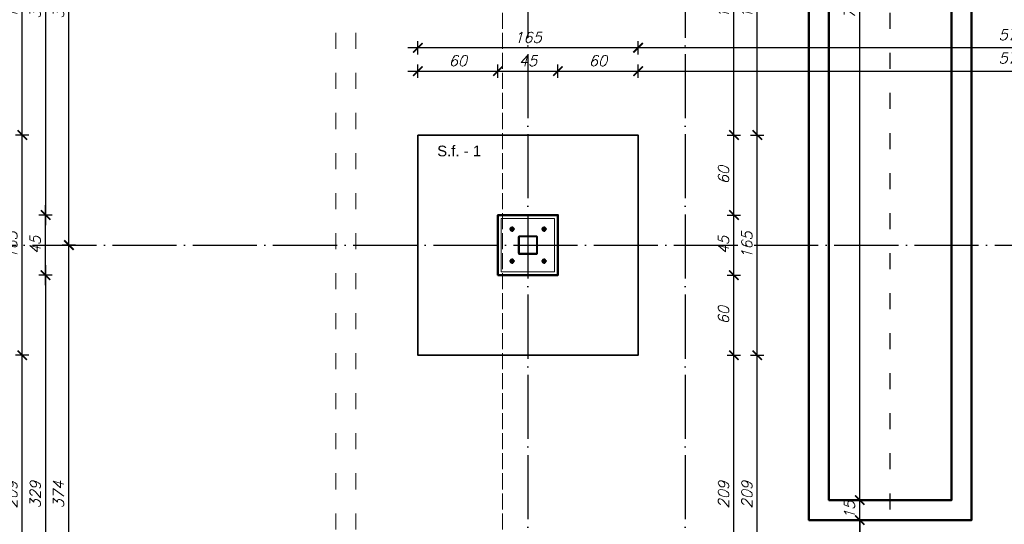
# Model space of a CAD drawing. Header units: millimetres. Extents: x 1814 to 94182, y 11562 to 49454.
# Tile 103 of 143: x 9596 to 10334, y 25543 to 25921. Entities that reach past the tile are written whole.
import ezdxf

# ---------------------------------------------------------------- set-up
doc = ezdxf.new("R2010")
doc.units = ezdxf.units.MM
for name, pattern in [('ACAD_ISO02W100', [15, 12, -3]), ('ACAD_ISO03W100', [30, 12, -18]), ('ACAD_ISO04W100', [30, 24, -3, 0, -3])]:
    doc.linetypes.add(name, pattern=pattern)
for name, color, linetype, lineweight in [('obrys budynku', 114, 'ACAD_ISO02W100', 9), ('profil stalowy', 100, 'Continuous', 25), ('utwardzenie', 250, 'Continuous', 9), ('widok 0.09', 132, 'Continuous', 9), ('widok 0.15', 150, 'Continuous', 15), ('widok 0.25', 30, 'Continuous', 25), ('widok 0.35', 22, 'Continuous', 35), ('wymiar', 135, 'Continuous', 9), ('ściany', 7, 'Continuous', 50), ('śruby', 204, 'Continuous', 9)]:
    doc.layers.add(name, color=color, linetype=linetype, lineweight=lineweight)
for name, color, linetype in [('odnośnik', 140, 'Continuous'), ('opis', 50, 'Continuous'), ('osie', 40, 'ACAD_ISO04W100')]:
    doc.layers.add(name, color=color, linetype=linetype)
doc.styles.add('Opisowy', font='arial.ttf')
doc.styles.add('WYMIARY', font='simplex.shx', dxfattribs={"oblique": 15})
doc.dimstyles.new('1-50', dxfattribs={"dimscale": 50, "dimtxt": 0.16, "dimasz": 0.2, "dimexe": 0.1, "dimexo": 0.1, "dimgap": 0.075, "dimtad": 1, "dimdec": 1, "dimrnd": 0.1, "dimzin": 9, "dimtxsty": 'WYMIARY', "dimblk": 'ARCHTICK', "dimcen": 0.2, "dimdle": 0.15, "dimadec": 1, "dimazin": 1, "dimtfac": 1, "dimtdec": 1, "dimtix": 1, "dimtmove": 2, "dimatfit": 3, "dimldrblk": 'ARCHTICK', "dimfxl": 0, "dimarcsym": 0})

# ---------------------------------------------------------------- blocks, each defined once
blk = doc.blocks.new('_ARCHTICK')
at = {"color": 0, "linetype": 'ByBlock', "lineweight": -2}
blk.add_solid([(0.398, 0.309), (0.309, 0.398), (-0.309, -0.398), (-0.398, -0.309)], dxfattribs=at)
blk = doc.blocks.new('*D3508')
at = {"layer": 'Defpoints', "color": 0}
for p in [(9632.81, 25752.3), (9894.31, 25752.3), (9894.31, 25378.3)]:
    blk.add_point(p, dxfattribs=at)
at = {"layer": 'wymiar', "color": 0, "lineweight": -2}
for p, q in [((9632.81, 25370.8), (9632.81, 25759.8)), ((9637.81, 25752.3), (9627.81, 25752.3)), ((9637.81, 25378.3), (9627.81, 25378.3))]:
    blk.add_line(p, q, dxfattribs=at)
at = {"layer": 'wymiar', "color": 0, "lineweight": -2, "xscale": 10, "yscale": 10, "zscale": 10}
for p, rotation in [((9632.81, 25752.3), 90), ((9632.81, 25378.3), 270)]:
    blk.add_blockref('_ARCHTICK', p, dxfattribs=dict(at, rotation=rotation))
at = {"layer": 'wymiar', "color": 0, "insert": (9625.06, 25565.3), "char_height": 8, "attachment_point": 5, "rotation": 90, "style": 'WYMIARY'}
blk.add_mtext('374', dxfattribs=at)
blk = doc.blocks.new('*D3509')
at = {"layer": 'Defpoints', "color": 0}
for p in [(9632.81, 26112.3), (9894.31, 26112.3), (9894.31, 25752.3)]:
    blk.add_point(p, dxfattribs=at)
at = {"layer": 'wymiar', "color": 0, "lineweight": -2}
for p, q in [((9632.81, 25744.8), (9632.81, 26119.8)), ((9637.81, 26112.3), (9627.81, 26112.3)), ((9637.81, 25752.3), (9627.81, 25752.3))]:
    blk.add_line(p, q, dxfattribs=at)
at = {"layer": 'wymiar', "color": 0, "lineweight": -2, "xscale": 10, "yscale": 10, "zscale": 10}
for p, rotation in [((9632.81, 26112.3), 90), ((9632.81, 25752.3), 270)]:
    blk.add_blockref('_ARCHTICK', p, dxfattribs=dict(at, rotation=rotation))
at = {"layer": 'wymiar', "color": 0, "insert": (9625.06, 25932.3), "char_height": 8, "attachment_point": 5, "rotation": 90, "style": 'WYMIARY'}
blk.add_mtext('360', dxfattribs=at)
blk = doc.blocks.new('*D3518')
at = {"layer": 'Defpoints', "color": 0}
for p in [(9967.81, 26089.8), (9615.31, 25774.8), (9985.81, 25774.8)]:
    blk.add_point(p, dxfattribs=at)
at = {"layer": 'wymiar', "color": 0, "lineweight": -2}
for p, q in [((9615.31, 26097.3), (9615.31, 25767.3)), ((9620.31, 26089.8), (9610.31, 26089.8)), ((9620.31, 25774.8), (9610.31, 25774.8))]:
    blk.add_line(p, q, dxfattribs=at)
at = {"layer": 'wymiar', "color": 0, "lineweight": -2, "xscale": 10, "yscale": 10, "zscale": 10}
for p, rotation in [((9615.31, 26089.8), 90), ((9615.31, 25774.8), 270)]:
    blk.add_blockref('_ARCHTICK', p, dxfattribs=dict(at, rotation=rotation))
at = {"layer": 'wymiar', "color": 0, "insert": (9607.56, 25932.3), "char_height": 8, "attachment_point": 5, "rotation": 90, "style": 'WYMIARY'}
blk.add_mtext('315', dxfattribs=at)
blk = doc.blocks.new('*D3519')
at = {"layer": 'Defpoints', "color": 0}
for p in [(9985.81, 25729.8), (9615.31, 25400.8), (9985.81, 25400.8)]:
    blk.add_point(p, dxfattribs=at)
at = {"layer": 'wymiar', "color": 0, "lineweight": -2}
for p, q in [((9615.31, 25737.3), (9615.31, 25393.3)), ((9620.31, 25729.8), (9610.31, 25729.8)), ((9620.31, 25400.8), (9610.31, 25400.8))]:
    blk.add_line(p, q, dxfattribs=at)
at = {"layer": 'wymiar', "color": 0, "lineweight": -2, "xscale": 10, "yscale": 10, "zscale": 10}
for p, rotation in [((9615.31, 25729.8), 90), ((9615.31, 25400.8), 270)]:
    blk.add_blockref('_ARCHTICK', p, dxfattribs=dict(at, rotation=rotation))
at = {"layer": 'wymiar', "color": 0, "insert": (9607.56, 25565.3), "char_height": 8, "attachment_point": 5, "rotation": 90, "style": 'WYMIARY'}
blk.add_mtext('329', dxfattribs=at)
blk = doc.blocks.new('*D3523')
at = {"layer": 'Defpoints', "color": 0}
for p in [(9597.81, 25669.8), (9894.31, 25669.8), (9894.31, 25460.8)]:
    blk.add_point(p, dxfattribs=at)
at = {"layer": 'wymiar', "color": 0, "lineweight": -2}
for p, q in [((9597.81, 25453.3), (9597.81, 25677.3)), ((9602.81, 25669.8), (9592.81, 25669.8)), ((9602.81, 25460.8), (9592.81, 25460.8))]:
    blk.add_line(p, q, dxfattribs=at)
at = {"layer": 'wymiar', "color": 0, "lineweight": -2, "xscale": 10, "yscale": 10, "zscale": 10}
for p, rotation in [((9597.81, 25669.8), 90), ((9597.81, 25460.8), 270)]:
    blk.add_blockref('_ARCHTICK', p, dxfattribs=dict(at, rotation=rotation))
at = {"layer": 'wymiar', "color": 0, "insert": (9590.06, 25565.3), "char_height": 8, "attachment_point": 5, "rotation": 90, "style": 'WYMIARY'}
blk.add_mtext('209', dxfattribs=at)
blk = doc.blocks.new('*D3524')
at = {"layer": 'Defpoints', "color": 0}
for p in [(9597.81, 25834.8), (9894.31, 25834.8), (9894.31, 25669.8)]:
    blk.add_point(p, dxfattribs=at)
at = {"layer": 'wymiar', "color": 0, "lineweight": -2}
for p, q in [((9597.81, 25662.3), (9597.81, 25842.3)), ((9602.81, 25834.8), (9592.81, 25834.8)), ((9602.81, 25669.8), (9592.81, 25669.8))]:
    blk.add_line(p, q, dxfattribs=at)
at = {"layer": 'wymiar', "color": 0, "lineweight": -2, "xscale": 10, "yscale": 10, "zscale": 10}
for p, rotation in [((9597.81, 25834.8), 90), ((9597.81, 25669.8), 270)]:
    blk.add_blockref('_ARCHTICK', p, dxfattribs=dict(at, rotation=rotation))
at = {"layer": 'wymiar', "color": 0, "insert": (9590.06, 25752.3), "char_height": 8, "attachment_point": 5, "rotation": 90, "style": 'WYMIARY'}
blk.add_mtext('165', dxfattribs=at)
blk = doc.blocks.new('*D3525')
at = {"layer": 'Defpoints', "color": 0}
for p in [(9597.81, 26029.8), (9894.31, 26029.8), (9894.31, 25834.8)]:
    blk.add_point(p, dxfattribs=at)
at = {"layer": 'wymiar', "color": 0, "lineweight": -2}
for p, q in [((9597.81, 25827.3), (9597.81, 26037.3)), ((9602.81, 26029.8), (9592.81, 26029.8)), ((9602.81, 25834.8), (9592.81, 25834.8))]:
    blk.add_line(p, q, dxfattribs=at)
at = {"layer": 'wymiar', "color": 0, "lineweight": -2, "xscale": 10, "yscale": 10, "zscale": 10}
for p, rotation in [((9597.81, 26029.8), 90), ((9597.81, 25834.8), 270)]:
    blk.add_blockref('_ARCHTICK', p, dxfattribs=dict(at, rotation=rotation))
at = {"layer": 'wymiar', "color": 0, "insert": (9590.06, 25932.3), "char_height": 8, "attachment_point": 5, "rotation": 90, "style": 'WYMIARY'}
blk.add_mtext('195', dxfattribs=at)
blk = doc.blocks.new('*D3532')
at = {"layer": 'Defpoints', "color": 0}
for p in [(9894.31, 26568.8), (9580.31, 25295.8), (9894.31, 25295.8)]:
    blk.add_point(p, dxfattribs=at)
at = {"layer": 'wymiar', "color": 0, "lineweight": -2}
for p, q in [((9580.31, 26576.3), (9580.31, 25288.3)), ((9585.31, 26568.8), (9575.31, 26568.8)), ((9585.31, 25295.8), (9575.31, 25295.8))]:
    blk.add_line(p, q, dxfattribs=at)
at = {"layer": 'wymiar', "color": 0, "lineweight": -2, "xscale": 10, "yscale": 10, "zscale": 10}
for p, rotation in [((9580.31, 26568.8), 90), ((9580.31, 25295.8), 270)]:
    blk.add_blockref('_ARCHTICK', p, dxfattribs=dict(at, rotation=rotation))
at = {"layer": 'wymiar', "color": 0, "insert": (9572.56, 25932.3), "char_height": 8, "attachment_point": 5, "rotation": 90, "style": 'WYMIARY'}
blk.add_mtext('1273', dxfattribs=at)
blk = doc.blocks.new('*D3391')
at = {"layer": 'Defpoints', "color": 0}
for p in [(9562.81, 26928.8), (10662.95, 26928.8), (9894.31, 25295.8)]:
    blk.add_point(p, dxfattribs=at)
at = {"layer": 'wymiar', "color": 0, "lineweight": -2}
for p, q in [((9562.81, 25288.3), (9562.81, 26936.3)), ((9567.81, 26928.8), (9557.81, 26928.8)), ((9567.81, 25295.8), (9557.81, 25295.8))]:
    blk.add_line(p, q, dxfattribs=at)
at = {"layer": 'wymiar', "color": 0, "lineweight": -2, "xscale": 10, "yscale": 10, "zscale": 10}
for p, rotation in [((9562.81, 26928.8), 90), ((9562.81, 25295.8), 270)]:
    blk.add_blockref('_ARCHTICK', p, dxfattribs=dict(at, rotation=rotation))
at = {"layer": 'wymiar', "color": 0, "insert": (9555.06, 26112.3), "char_height": 8, "attachment_point": 5, "rotation": 90, "style": 'WYMIARY'}
blk.add_mtext('1633', dxfattribs=at)
blk = doc.blocks.new('*D3344')
at = {"layer": 'Defpoints', "color": 0}
for p in [(9954.31, 25882.65), (9894.31, 25834.8), (9954.31, 25774.8)]:
    blk.add_point(p, dxfattribs=at)
at = {"layer": 'wymiar', "color": 0, "lineweight": -2}
for p, q in [((9894.31, 25877.65), (9894.31, 25887.65)), ((9954.31, 25877.65), (9954.31, 25887.65)), ((9886.81, 25882.65), (9961.81, 25882.65))]:
    blk.add_line(p, q, dxfattribs=at)
at = {"layer": 'wymiar', "color": 0, "lineweight": -2, "xscale": 10, "yscale": 10, "zscale": 10, "rotation": 180}
blk.add_blockref('_ARCHTICK', (9894.31, 25882.65), dxfattribs=at)
at = {"layer": 'wymiar', "color": 0, "lineweight": -2, "xscale": 10, "yscale": 10, "zscale": 10}
blk.add_blockref('_ARCHTICK', (9954.31, 25882.65), dxfattribs=at)
at = {"layer": 'wymiar', "color": 0, "insert": (9924.31, 25890.4), "char_height": 8, "attachment_point": 5, "style": 'WYMIARY'}
blk.add_mtext('60', dxfattribs=at)
blk = doc.blocks.new('*D3345')
at = {"layer": 'Defpoints', "color": 0}
for p in [(9999.31, 25882.65), (9954.31, 25774.8), (9999.31, 25774.8)]:
    blk.add_point(p, dxfattribs=at)
at = {"layer": 'wymiar', "color": 0, "lineweight": -2}
for p, q in [((9954.31, 25877.65), (9954.31, 25887.65)), ((9999.31, 25877.65), (9999.31, 25887.65)), ((9946.81, 25882.65), (10006.81, 25882.65))]:
    blk.add_line(p, q, dxfattribs=at)
at = {"layer": 'wymiar', "color": 0, "lineweight": -2, "xscale": 10, "yscale": 10, "zscale": 10, "rotation": 180}
blk.add_blockref('_ARCHTICK', (9954.31, 25882.65), dxfattribs=at)
at = {"layer": 'wymiar', "color": 0, "lineweight": -2, "xscale": 10, "yscale": 10, "zscale": 10}
blk.add_blockref('_ARCHTICK', (9999.31, 25882.65), dxfattribs=at)
at = {"layer": 'wymiar', "color": 0, "insert": (9976.81, 25890.4), "char_height": 8, "attachment_point": 5, "style": 'WYMIARY'}
blk.add_mtext('45', dxfattribs=at)
blk = doc.blocks.new('*D3346')
at = {"layer": 'Defpoints', "color": 0}
for p in [(10059.31, 25882.65), (10059.31, 25834.8), (9999.31, 25774.8)]:
    blk.add_point(p, dxfattribs=at)
at = {"layer": 'wymiar', "color": 0, "lineweight": -2}
for p, q in [((9999.31, 25877.65), (9999.31, 25887.65)), ((10059.31, 25877.65), (10059.31, 25887.65)), ((9991.81, 25882.65), (10066.81, 25882.65))]:
    blk.add_line(p, q, dxfattribs=at)
at = {"layer": 'wymiar', "color": 0, "lineweight": -2, "xscale": 10, "yscale": 10, "zscale": 10, "rotation": 180}
blk.add_blockref('_ARCHTICK', (9999.31, 25882.65), dxfattribs=at)
at = {"layer": 'wymiar', "color": 0, "lineweight": -2, "xscale": 10, "yscale": 10, "zscale": 10}
blk.add_blockref('_ARCHTICK', (10059.31, 25882.65), dxfattribs=at)
at = {"layer": 'wymiar', "color": 0, "insert": (10029.31, 25890.4), "char_height": 8, "attachment_point": 5, "style": 'WYMIARY'}
blk.add_mtext('60', dxfattribs=at)
blk = doc.blocks.new('*D3347')
at = {"layer": 'Defpoints', "color": 0}
for p in [(10630.46, 25882.65), (10059.31, 25834.8), (10630.46, 25839.8)]:
    blk.add_point(p, dxfattribs=at)
at = {"layer": 'wymiar', "color": 0, "lineweight": -2}
for p, q in [((10059.31, 25877.65), (10059.31, 25887.65)), ((10630.46, 25877.65), (10630.46, 25887.65)), ((10051.81, 25882.65), (10637.96, 25882.65))]:
    blk.add_line(p, q, dxfattribs=at)
at = {"layer": 'wymiar', "color": 0, "lineweight": -2, "xscale": 10, "yscale": 10, "zscale": 10, "rotation": 180}
blk.add_blockref('_ARCHTICK', (10059.31, 25882.65), dxfattribs=at)
at = {"layer": 'wymiar', "color": 0, "lineweight": -2, "xscale": 10, "yscale": 10, "zscale": 10}
blk.add_blockref('_ARCHTICK', (10630.46, 25882.65), dxfattribs=at)
at = {"layer": 'wymiar', "color": 0, "insert": (10344.89, 25891.16), "char_height": 8, "attachment_point": 5, "style": 'WYMIARY'}
blk.add_mtext('571,2', dxfattribs=at)
blk = doc.blocks.new('*D3358')
at = {"layer": 'Defpoints', "color": 0}
for p in [(10059.31, 25900.15), (10059.31, 25834.8), (10630.46, 25839.8)]:
    blk.add_point(p, dxfattribs=at)
at = {"layer": 'wymiar', "color": 0, "lineweight": -2}
for p, q in [((10059.31, 25895.15), (10059.31, 25905.15)), ((10630.46, 25895.15), (10630.46, 25905.15)), ((10637.96, 25900.15), (10051.81, 25900.15))]:
    blk.add_line(p, q, dxfattribs=at)
at = {"layer": 'wymiar', "color": 0, "lineweight": -2, "xscale": 10, "yscale": 10, "zscale": 10, "rotation": 180}
blk.add_blockref('_ARCHTICK', (10059.31, 25900.15), dxfattribs=at)
at = {"layer": 'wymiar', "color": 0, "lineweight": -2, "xscale": 10, "yscale": 10, "zscale": 10}
blk.add_blockref('_ARCHTICK', (10630.46, 25900.15), dxfattribs=at)
at = {"layer": 'wymiar', "color": 0, "insert": (10344.89, 25908.66), "char_height": 8, "attachment_point": 5, "style": 'WYMIARY'}
blk.add_mtext('571,2', dxfattribs=at)
blk = doc.blocks.new('*D3359')
at = {"layer": 'Defpoints', "color": 0}
for p in [(9894.31, 25900.15), (9894.31, 25834.8), (10059.31, 25834.8)]:
    blk.add_point(p, dxfattribs=at)
at = {"layer": 'wymiar', "color": 0, "lineweight": -2}
for p, q in [((9894.31, 25895.15), (9894.31, 25905.15)), ((10059.31, 25895.15), (10059.31, 25905.15)), ((10066.81, 25900.15), (9886.81, 25900.15))]:
    blk.add_line(p, q, dxfattribs=at)
at = {"layer": 'wymiar', "color": 0, "lineweight": -2, "xscale": 10, "yscale": 10, "zscale": 10, "rotation": 180}
blk.add_blockref('_ARCHTICK', (9894.31, 25900.15), dxfattribs=at)
at = {"layer": 'wymiar', "color": 0, "lineweight": -2, "xscale": 10, "yscale": 10, "zscale": 10}
blk.add_blockref('_ARCHTICK', (10059.31, 25900.15), dxfattribs=at)
at = {"layer": 'wymiar', "color": 0, "insert": (9976.81, 25907.9), "char_height": 8, "attachment_point": 5, "style": 'WYMIARY'}
blk.add_mtext('165', dxfattribs=at)
blk = doc.blocks.new('*D3466')
at = {"layer": 'Defpoints', "color": 0}
for p in [(10187.31, 25546.3), (10225.52, 25546.3), (10059.31, 25460.8)]:
    blk.add_point(p, dxfattribs=at)
at = {"layer": 'wymiar', "color": 0, "lineweight": -2}
for p, q in [((10225.52, 25453.3), (10225.52, 25553.8)), ((10220.52, 25546.3), (10230.52, 25546.3)), ((10220.52, 25460.8), (10230.52, 25460.8))]:
    blk.add_line(p, q, dxfattribs=at)
at = {"layer": 'wymiar', "color": 0, "lineweight": -2, "xscale": 10, "yscale": 10, "zscale": 10}
for p, rotation in [((10225.52, 25546.3), 90), ((10225.52, 25460.8), 270)]:
    blk.add_blockref('_ARCHTICK', p, dxfattribs=dict(at, rotation=rotation))
at = {"layer": 'wymiar', "color": 0, "insert": (10217.01, 25503.55), "char_height": 8, "attachment_point": 5, "rotation": 90, "style": 'WYMIARY'}
blk.add_mtext('85,5', dxfattribs=at)
blk = doc.blocks.new('*D3467')
at = {"layer": 'Defpoints', "color": 0}
for p in [(10225.52, 25561.3), (10294.31, 25561.3), (10187.31, 25546.3)]:
    blk.add_point(p, dxfattribs=at)
at = {"layer": 'wymiar', "color": 0, "lineweight": -2}
for p, q in [((10225.52, 25561.3), (10225.52, 25571.3)), ((10230.52, 25561.3), (10220.52, 25561.3)), ((10225.52, 25546.3), (10225.52, 25561.3)), ((10220.52, 25546.3), (10230.52, 25546.3)), ((10225.52, 25546.3), (10225.52, 25536.3))]:
    blk.add_line(p, q, dxfattribs=at)
at = {"layer": 'wymiar', "color": 0, "lineweight": -2, "xscale": 10, "yscale": 10, "zscale": 10}
for p, rotation in [((10225.52, 25561.3), 270), ((10225.52, 25546.3), 90)]:
    blk.add_blockref('_ARCHTICK', p, dxfattribs=dict(at, rotation=rotation))
at = {"layer": 'wymiar', "color": 0, "insert": (10217.77, 25553.8), "char_height": 8, "attachment_point": 5, "rotation": 90, "style": 'WYMIARY'}
blk.add_mtext('15', dxfattribs=at)
blk = doc.blocks.new('*D3468')
at = {"layer": 'Defpoints', "color": 0}
for p in [(10225.52, 26303.3), (10294.31, 26303.3), (10294.31, 25561.3)]:
    blk.add_point(p, dxfattribs=at)
at = {"layer": 'wymiar', "color": 0, "lineweight": -2}
for p, q in [((10225.52, 25553.8), (10225.52, 26310.8)), ((10230.52, 26303.3), (10220.52, 26303.3)), ((10230.52, 25561.3), (10220.52, 25561.3))]:
    blk.add_line(p, q, dxfattribs=at)
at = {"layer": 'wymiar', "color": 0, "lineweight": -2, "xscale": 10, "yscale": 10, "zscale": 10}
for p, rotation in [((10225.52, 26303.3), 90), ((10225.52, 25561.3), 270)]:
    blk.add_blockref('_ARCHTICK', p, dxfattribs=dict(at, rotation=rotation))
at = {"layer": 'wymiar', "color": 0, "insert": (10217.77, 25932.3), "char_height": 8, "attachment_point": 5, "rotation": 90, "style": 'WYMIARY'}
blk.add_mtext('742', dxfattribs=at)
blk = doc.blocks.new('*D3473')
at = {"layer": 'Defpoints', "color": 0}
for p in [(10059.31, 25669.8), (10131.18, 25669.8), (10059.31, 25460.8)]:
    blk.add_point(p, dxfattribs=at)
at = {"layer": 'wymiar', "color": 0, "lineweight": -2}
for p, q in [((10131.18, 25453.3), (10131.18, 25677.3)), ((10126.18, 25669.8), (10136.18, 25669.8)), ((10126.18, 25460.8), (10136.18, 25460.8))]:
    blk.add_line(p, q, dxfattribs=at)
at = {"layer": 'wymiar', "color": 0, "lineweight": -2, "xscale": 10, "yscale": 10, "zscale": 10}
for p, rotation in [((10131.18, 25669.8), 90), ((10131.18, 25460.8), 270)]:
    blk.add_blockref('_ARCHTICK', p, dxfattribs=dict(at, rotation=rotation))
at = {"layer": 'wymiar', "color": 0, "insert": (10123.43, 25565.3), "char_height": 8, "attachment_point": 5, "rotation": 90, "style": 'WYMIARY'}
blk.add_mtext('209', dxfattribs=at)
blk = doc.blocks.new('*D3474')
at = {"layer": 'Defpoints', "color": 0}
for p in [(9999.31, 25729.8), (10131.18, 25729.8), (10059.31, 25669.8)]:
    blk.add_point(p, dxfattribs=at)
at = {"layer": 'wymiar', "color": 0, "lineweight": -2}
for p, q in [((10131.18, 25662.3), (10131.18, 25737.3)), ((10126.18, 25729.8), (10136.18, 25729.8)), ((10126.18, 25669.8), (10136.18, 25669.8))]:
    blk.add_line(p, q, dxfattribs=at)
at = {"layer": 'wymiar', "color": 0, "lineweight": -2, "xscale": 10, "yscale": 10, "zscale": 10}
for p, rotation in [((10131.18, 25729.8), 90), ((10131.18, 25669.8), 270)]:
    blk.add_blockref('_ARCHTICK', p, dxfattribs=dict(at, rotation=rotation))
at = {"layer": 'wymiar', "color": 0, "insert": (10123.43, 25699.8), "char_height": 8, "attachment_point": 5, "rotation": 90, "style": 'WYMIARY'}
blk.add_mtext('60', dxfattribs=at)
blk = doc.blocks.new('*D3475')
at = {"layer": 'Defpoints', "color": 0}
for p in [(9999.31, 25774.8), (10131.18, 25774.8), (9999.31, 25729.8)]:
    blk.add_point(p, dxfattribs=at)
at = {"layer": 'wymiar', "color": 0, "lineweight": -2}
for p, q in [((10131.18, 25722.3), (10131.18, 25782.3)), ((10126.18, 25774.8), (10136.18, 25774.8)), ((10126.18, 25729.8), (10136.18, 25729.8))]:
    blk.add_line(p, q, dxfattribs=at)
at = {"layer": 'wymiar', "color": 0, "lineweight": -2, "xscale": 10, "yscale": 10, "zscale": 10}
for p, rotation in [((10131.18, 25774.8), 90), ((10131.18, 25729.8), 270)]:
    blk.add_blockref('_ARCHTICK', p, dxfattribs=dict(at, rotation=rotation))
at = {"layer": 'wymiar', "color": 0, "insert": (10123.43, 25752.3), "char_height": 8, "attachment_point": 5, "rotation": 90, "style": 'WYMIARY'}
blk.add_mtext('45', dxfattribs=at)
blk = doc.blocks.new('*D3476')
at = {"layer": 'Defpoints', "color": 0}
for p in [(10059.31, 25834.8), (10131.18, 25834.8), (9999.31, 25774.8)]:
    blk.add_point(p, dxfattribs=at)
at = {"layer": 'wymiar', "color": 0, "lineweight": -2}
for p, q in [((10131.18, 25767.3), (10131.18, 25842.3)), ((10126.18, 25834.8), (10136.18, 25834.8)), ((10126.18, 25774.8), (10136.18, 25774.8))]:
    blk.add_line(p, q, dxfattribs=at)
at = {"layer": 'wymiar', "color": 0, "lineweight": -2, "xscale": 10, "yscale": 10, "zscale": 10}
for p, rotation in [((10131.18, 25834.8), 90), ((10131.18, 25774.8), 270)]:
    blk.add_blockref('_ARCHTICK', p, dxfattribs=dict(at, rotation=rotation))
at = {"layer": 'wymiar', "color": 0, "insert": (10123.43, 25804.8), "char_height": 8, "attachment_point": 5, "rotation": 90, "style": 'WYMIARY'}
blk.add_mtext('60', dxfattribs=at)
blk = doc.blocks.new('*D3477')
at = {"layer": 'Defpoints', "color": 0}
for p in [(10059.31, 26029.8), (10131.18, 26029.8), (10059.31, 25834.8)]:
    blk.add_point(p, dxfattribs=at)
at = {"layer": 'wymiar', "color": 0, "lineweight": -2}
for p, q in [((10131.18, 25827.3), (10131.18, 26037.3)), ((10126.18, 26029.8), (10136.18, 26029.8)), ((10126.18, 25834.8), (10136.18, 25834.8))]:
    blk.add_line(p, q, dxfattribs=at)
at = {"layer": 'wymiar', "color": 0, "lineweight": -2, "xscale": 10, "yscale": 10, "zscale": 10}
for p, rotation in [((10131.18, 26029.8), 90), ((10131.18, 25834.8), 270)]:
    blk.add_blockref('_ARCHTICK', p, dxfattribs=dict(at, rotation=rotation))
at = {"layer": 'wymiar', "color": 0, "insert": (10123.43, 25932.3), "char_height": 8, "attachment_point": 5, "rotation": 90, "style": 'WYMIARY'}
blk.add_mtext('195', dxfattribs=at)
blk = doc.blocks.new('*D3486')
at = {"layer": 'Defpoints', "color": 0}
for p in [(10059.31, 25669.8), (10148.68, 25669.8), (10059.31, 25460.8)]:
    blk.add_point(p, dxfattribs=at)
at = {"layer": 'wymiar', "color": 0, "lineweight": -2}
for p, q in [((10148.68, 25453.3), (10148.68, 25677.3)), ((10143.68, 25669.8), (10153.68, 25669.8)), ((10143.68, 25460.8), (10153.68, 25460.8))]:
    blk.add_line(p, q, dxfattribs=at)
at = {"layer": 'wymiar', "color": 0, "lineweight": -2, "xscale": 10, "yscale": 10, "zscale": 10}
for p, rotation in [((10148.68, 25669.8), 90), ((10148.68, 25460.8), 270)]:
    blk.add_blockref('_ARCHTICK', p, dxfattribs=dict(at, rotation=rotation))
at = {"layer": 'wymiar', "color": 0, "insert": (10140.93, 25565.3), "char_height": 8, "attachment_point": 5, "rotation": 90, "style": 'WYMIARY'}
blk.add_mtext('209', dxfattribs=at)
blk = doc.blocks.new('*D3487')
at = {"layer": 'Defpoints', "color": 0}
for p in [(10059.31, 25834.8), (10148.68, 25834.8), (10059.31, 25669.8)]:
    blk.add_point(p, dxfattribs=at)
at = {"layer": 'wymiar', "color": 0, "lineweight": -2}
for p, q in [((10148.68, 25662.3), (10148.68, 25842.3)), ((10143.68, 25834.8), (10153.68, 25834.8)), ((10143.68, 25669.8), (10153.68, 25669.8))]:
    blk.add_line(p, q, dxfattribs=at)
at = {"layer": 'wymiar', "color": 0, "lineweight": -2, "xscale": 10, "yscale": 10, "zscale": 10}
for p, rotation in [((10148.68, 25834.8), 90), ((10148.68, 25669.8), 270)]:
    blk.add_blockref('_ARCHTICK', p, dxfattribs=dict(at, rotation=rotation))
at = {"layer": 'wymiar', "color": 0, "insert": (10140.93, 25752.3), "char_height": 8, "attachment_point": 5, "rotation": 90, "style": 'WYMIARY'}
blk.add_mtext('165', dxfattribs=at)
blk = doc.blocks.new('*D3488')
at = {"layer": 'Defpoints', "color": 0}
for p in [(10059.31, 26029.8), (10148.68, 26029.8), (10059.31, 25834.8)]:
    blk.add_point(p, dxfattribs=at)
at = {"layer": 'wymiar', "color": 0, "lineweight": -2}
for p, q in [((10148.68, 25827.3), (10148.68, 26037.3)), ((10143.68, 26029.8), (10153.68, 26029.8)), ((10143.68, 25834.8), (10153.68, 25834.8))]:
    blk.add_line(p, q, dxfattribs=at)
at = {"layer": 'wymiar', "color": 0, "lineweight": -2, "xscale": 10, "yscale": 10, "zscale": 10}
for p, rotation in [((10148.68, 26029.8), 90), ((10148.68, 25834.8), 270)]:
    blk.add_blockref('_ARCHTICK', p, dxfattribs=dict(at, rotation=rotation))
at = {"layer": 'wymiar', "color": 0, "insert": (10140.93, 25932.3), "char_height": 8, "attachment_point": 5, "rotation": 90, "style": 'WYMIARY'}
blk.add_mtext('195', dxfattribs=at)
blk = doc.blocks.new('*D3596')
at = {"layer": 'Defpoints', "color": 0}
for p in [(9615.31, 25774.8), (9954.31, 25774.8), (9954.31, 25729.8)]:
    blk.add_point(p, dxfattribs=at)
at = {"layer": 'wymiar', "color": 0, "lineweight": -2}
for p, q in [((9615.31, 25722.3), (9615.31, 25782.3)), ((9620.31, 25774.8), (9610.31, 25774.8)), ((9620.31, 25729.8), (9610.31, 25729.8))]:
    blk.add_line(p, q, dxfattribs=at)
at = {"layer": 'wymiar', "color": 0, "lineweight": -2, "xscale": 10, "yscale": 10, "zscale": 10}
for p, rotation in [((9615.31, 25774.8), 90), ((9615.31, 25729.8), 270)]:
    blk.add_blockref('_ARCHTICK', p, dxfattribs=dict(at, rotation=rotation))
at = {"layer": 'wymiar', "color": 0, "insert": (9607.56, 25752.3), "char_height": 8, "attachment_point": 5, "rotation": 90, "style": 'WYMIARY'}
blk.add_mtext('45', dxfattribs=at)
blk = doc.blocks.new('A$C16716dc2')
at = {"layer": 'osie', "ltscale": 0.05}
for p, q in [((4, 2), (0, 2)), ((2, 4), (2, 0))]:
    blk.add_line(p, q, dxfattribs=at)
at = {"layer": 'widok 0.09'}
blk.add_circle((2, 2), 1.5, dxfattribs=at)
at = {"layer": 'widok 0.25'}
blk.add_circle((2, 2), 0.8, dxfattribs=at)
at = {"layer": 'widok 0.35'}
blk.add_lwpolyline([(3.39, 2), (2.69, 0.8), (1.31, 0.8), (0.61, 2), (1.31, 3.2), (2.69, 3.2)], close=True, dxfattribs=at)

msp = doc.modelspace()

# ---------------------------------------------------------------- linework, layer by layer
at = {"layer": 'obrys budynku'}
msp.add_lwpolyline([(11733.11, 26865.3), (11733.11, 25359.3), (9957.81, 25359.3), (9957.81, 26505.3), (10717.81, 26505.3), (10717.81, 26865.3)], close=True, dxfattribs=at)
at = {"layer": 'odnośnik', "linetype": 'ACAD_ISO03W100'}
msp.add_line((10248.31, 24744.3), (10248.31, 27277.8), dxfattribs=at)
at = {"layer": 'osie', "ltscale": 2}
for p, q in [((9976.81, 27277.8), (9976.81, 24744.3)), ((10094.71, 27277.8), (10094.71, 24744.3)), ((9545.31, 25752.3), (12128.11, 25752.3))]:
    msp.add_line(p, q, dxfattribs=at)
at = {"layer": 'profil stalowy'}
for points in [[(9982.91, 25745.3), (9970.71, 25745.3, -0.4142136), (9969.81, 25746.2), (9969.81, 25758.4, -0.4142136), (9970.71, 25759.3), (9982.91, 25759.3, -0.4142136), (9983.81, 25758.4), (9983.81, 25746.2, -0.4142136)], [(9982.61, 25745.9), (9971.01, 25745.9, -0.4142136), (9970.41, 25746.5), (9970.41, 25758.1, -0.4142136), (9971.01, 25758.7), (9982.61, 25758.7, -0.4142136), (9983.21, 25758.1), (9983.21, 25746.5, -0.4142136)]]:
    msp.add_lwpolyline(points, format="xyb", close=True, dxfattribs=at)
at = {"layer": 'utwardzenie', "linetype": 'ACAD_ISO03W100'}
for points in [[(10094.71, 25359.3), (10094.71, 25249.3, -0.4142136), (10044.71, 25199.3), (9932.81, 25199.3, -0.4142136), (9832.81, 25299.3), (9832.81, 26605.3), (9969.293, 26949.273, -0.8269612), (10094.71, 26925.3), (10094.71, 26505.3)], [(10079.71, 25359.3), (10079.71, 25249.3, -0.4142136), (10044.71, 25214.3), (9932.81, 25214.3, -0.4142136), (9847.81, 25299.3), (9847.81, 26602.433), (9983.235, 26943.741, -0.8269612), (10079.71, 26925.3), (10079.71, 26505.3)]]:
    msp.add_lwpolyline(points, format="xyb", dxfattribs=at)
at = {"layer": 'widok 0.15'}
msp.add_lwpolyline([(9956.81, 25732.3), (9996.81, 25732.3), (9996.81, 25772.3), (9956.81, 25772.3)], close=True, dxfattribs=at)
at = {"layer": 'widok 0.35'}
msp.add_lwpolyline([(9894.31, 25834.8), (10059.31, 25834.8), (10059.31, 25669.8), (9894.31, 25669.8)], close=True, dxfattribs=at)
at = {"layer": 'ściany'}
for p, q in [((9967.81, 25774.8), (9985.81, 25774.8)), ((9967.81, 25729.8), (9985.81, 25729.8))]:
    msp.add_line(p, q, dxfattribs=at)
for points in [[(10187.31, 26318.3), (10309.31, 26318.3), (10309.31, 25546.3), (10187.31, 25546.3)], [(10202.31, 26303.3), (10294.31, 26303.3), (10294.31, 25561.3), (10202.31, 25561.3)]]:
    msp.add_lwpolyline(points, close=True, dxfattribs=at)
for points in [[(9967.81, 25774.8), (9954.31, 25774.8), (9954.31, 25729.8), (9967.81, 25729.8)], [(9985.81, 25729.8), (9999.31, 25729.8), (9999.31, 25774.8), (9985.81, 25774.8)]]:
    msp.add_lwpolyline(points, dxfattribs=at)

# ---------------------------------------------------------------- block references
at = {"layer": 'śruby'}
for p in [(9962.878, 25762.3), (9986.878, 25762.3), (9962.878, 25738.3), (9986.878, 25738.3)]:
    msp.add_blockref('A$C16716dc2', p, dxfattribs=at)

# ---------------------------------------------------------------- texts
at = {"layer": 'opis', "insert": (9925.233, 25822.796), "char_height": 8, "attachment_point": 5, "style": 'Opisowy'}
msp.add_mtext_dynamic_manual_height_columns('S.f. - 1', width=258.36485, gutter_width=80, heights=[0], dxfattribs=at)

# ---------------------------------------------------------------- dimensions: what is measured, and where the dimension line sits
at = {"layer": 'wymiar'}
for base, p1, p2, picture, middle in [((9562.81, 26928.8), (9894.31, 25295.8), (10662.945, 26928.8), '*D3391', (9555.06, 26112.3)), ((9580.31, 25295.8), (9894.31, 26568.8), (9894.31, 25295.8), '*D3532', (9572.56, 25932.3)), ((10225.519, 26303.3), (10294.31, 25561.3), (10294.31, 26303.3), '*D3468', (10217.769, 25932.3)), ((9632.81, 26112.3), (9894.31, 25752.3), (9894.31, 26112.3), '*D3509', (9625.06, 25932.3)), ((9615.31, 25774.8), (9967.81, 26089.8), (9985.81, 25774.8), '*D3518', (9607.56, 25932.3)), ((9597.81, 26029.8), (9894.31, 25834.8), (9894.31, 26029.8), '*D3525', (9590.06, 25932.3)), ((10131.184, 26029.8), (10059.31, 25834.8), (10059.31, 26029.8), '*D3477', (10123.434, 25932.3)), ((10148.684, 26029.8), (10059.31, 25834.8), (10059.31, 26029.8), '*D3488', (10140.934, 25932.3)), ((9597.81, 25834.8), (9894.31, 25669.8), (9894.31, 25834.8), '*D3524', (9590.06, 25752.3)), ((10131.184, 25834.8), (9999.31, 25774.8), (10059.31, 25834.8), '*D3476', (10123.434, 25804.8)), ((10148.684, 25834.8), (10059.31, 25669.8), (10059.31, 25834.8), '*D3487', (10140.934, 25752.3)), ((9615.31, 25774.8), (9954.31, 25729.8), (9954.31, 25774.8), '*D3596', (9607.56, 25752.3)), ((10131.184, 25774.8), (9999.31, 25729.8), (9999.31, 25774.8), '*D3475', (10123.434, 25752.3)), ((9632.81, 25752.3), (9894.31, 25378.3), (9894.31, 25752.3), '*D3508', (9625.06, 25565.3)), ((9615.31, 25400.8), (9985.81, 25729.8), (9985.81, 25400.8), '*D3519', (9607.56, 25565.3)), ((10131.184, 25729.8), (10059.31, 25669.8), (9999.31, 25729.8), '*D3474', (10123.434, 25699.8)), ((9597.81, 25669.8), (9894.31, 25460.8), (9894.31, 25669.8), '*D3523', (9590.06, 25565.3)), ((10131.184, 25669.8), (10059.31, 25460.8), (10059.31, 25669.8), '*D3473', (10123.434, 25565.3)), ((10148.684, 25669.8), (10059.31, 25460.8), (10059.31, 25669.8), '*D3486', (10140.934, 25565.3)), ((10225.519, 25561.3), (10187.31, 25546.3), (10294.31, 25561.3), '*D3467', (10217.769, 25553.8)), ((10225.519, 25546.3), (10059.31, 25460.8), (10187.31, 25546.3), '*D3466', (10217.007, 25503.55))]:
    dim = msp.add_linear_dim(base=base, p1=p1, p2=p2, angle=90, dimstyle='1-50', dxfattribs=at)
    dim.commit()
    dim.dimension.update_dxf_attribs({"geometry": picture, "text_midpoint": middle})
for base, p1, p2, picture, middle in [((9894.31, 25900.149), (10059.31, 25834.8), (9894.31, 25834.8), '*D3359', (9976.81, 25907.899)), ((10059.310473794, 25900.149031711), (10630.460473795, 25839.799968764), (10059.310473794, 25834.799968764), '*D3358', (10344.885473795, 25908.660936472)), ((9954.31, 25882.649), (9894.31, 25834.8), (9954.31, 25774.8), '*D3344', (9924.31, 25890.399)), ((9999.31, 25882.649), (9954.31, 25774.8), (9999.31, 25774.8), '*D3345', (9976.81, 25890.399)), ((10059.31, 25882.649), (9999.31, 25774.8), (10059.31, 25834.8), '*D3346', (10029.31, 25890.399)), ((10630.460473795, 25882.649031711), (10059.310473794, 25834.799968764), (10630.460473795, 25839.799968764), '*D3347', (10344.885473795, 25891.160936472))]:
    dim = msp.add_linear_dim(base=base, p1=p1, p2=p2, dimstyle='1-50', dxfattribs=at)
    dim.commit()
    dim.dimension.update_dxf_attribs({"geometry": picture, "text_midpoint": middle})

doc.saveas('drawing.dxf')
